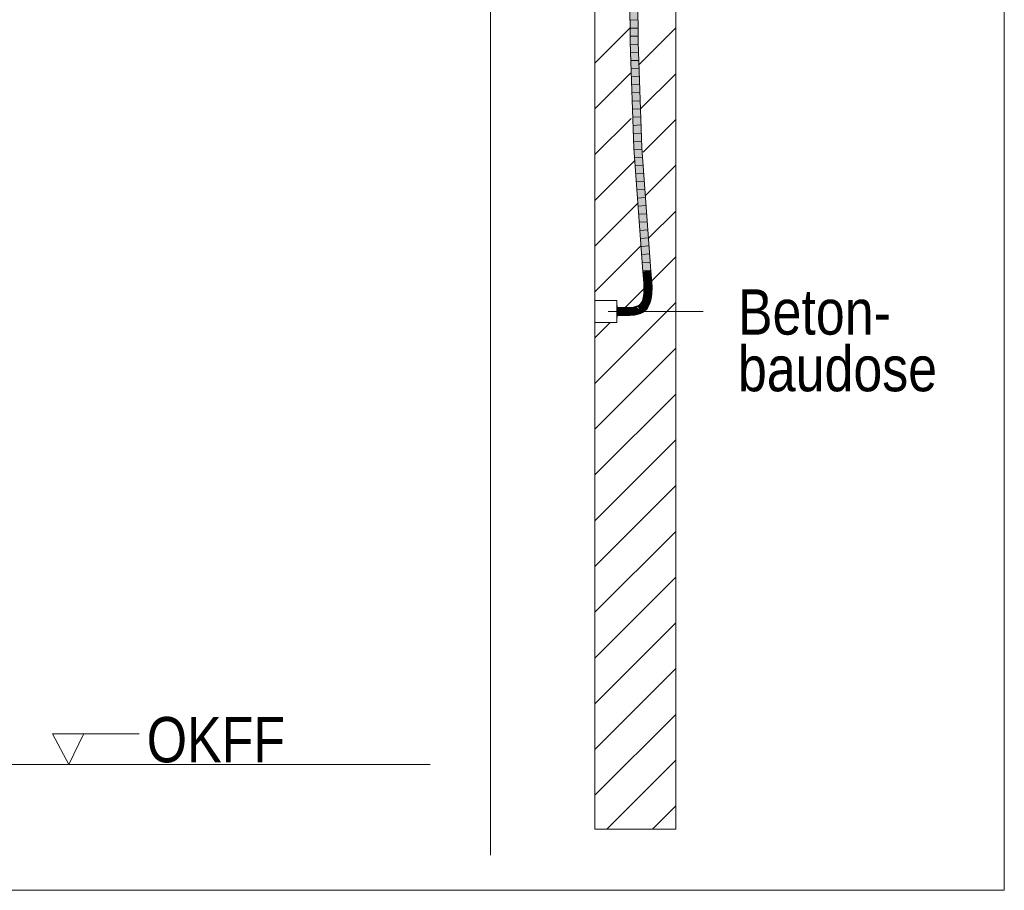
# Model space of a CAD drawing. Extents: x -500 to 300, y 62 to 1162.
# Tile 84 of 90: x 223 to 254, y 762 to 788. Entities that reach past the tile are written whole.
import ezdxf
from ezdxf.lldxf.tags import DXFTag

# ---------------------------------------------------------------- set-up
doc = ezdxf.new("R2010")
doc.units = 0
doc.layers.get('0').update_dxf_attribs({"lineweight": 13})
for name, color, linetype, lineweight, true_color in [('E_Betonbaudose', 1, 'Continuous', 13, 0xff0000), ('E_Detail_Beschriftung', 7, 'Continuous', 13, 0x009900), ('E_Detail_Wandschraffur', 7, 'Continuous', 5, 0xc0c0c0), ('E_Leerrohr 25-A06G93S78I', 7, 'Continuous', 9, 0xff8000), ('E_Leerrohr 25-Shading', 7, 'Continuous', 9, 0xff8000)]:
    doc.layers.add(name, color=color, linetype=linetype, lineweight=lineweight, true_color=true_color)
doc.layers.add('E_Detail_Linie_Text_Bem', color=7, linetype='Continuous', lineweight=13)
doc.styles.get("Standard").update_dxf_attribs({"font": 'ARIALN.TTF'})
tags = doc.linetypes.add('fein_strichliert', pattern=[4, 1, -2, 1]).pattern_tags.tags
tags[8:9] = [DXFTag(74, 4), DXFTag(75, 0), DXFTag(340, '0'), DXFTag(46, 0.0), DXFTag(50, 0.0), DXFTag(44, 0.0), DXFTag(45, 0.0)]
tags[6:7] = [DXFTag(74, 4), DXFTag(75, 0), DXFTag(340, '0'), DXFTag(46, 0.0), DXFTag(50, 0.0), DXFTag(44, 0.0), DXFTag(45, 0.0)]
tags[4:5] = [DXFTag(74, 4), DXFTag(75, 0), DXFTag(340, '0'), DXFTag(46, 0.0), DXFTag(50, 0.0), DXFTag(44, 0.0), DXFTag(45, 0.0)]
tags = doc.linetypes.add('fein_strichliert-A06G93S58I', pattern=[4, 1, -2, 1]).pattern_tags.tags
tags[8:9] = [DXFTag(74, 4), DXFTag(75, 0), DXFTag(340, '0'), DXFTag(46, 0.0), DXFTag(50, 0.0), DXFTag(44, 0.0), DXFTag(45, 0.0)]
tags[6:7] = [DXFTag(74, 4), DXFTag(75, 0), DXFTag(340, '0'), DXFTag(46, 0.0), DXFTag(50, 0.0), DXFTag(44, 0.0), DXFTag(45, 0.0)]
tags[4:5] = [DXFTag(74, 4), DXFTag(75, 0), DXFTag(340, '0'), DXFTag(46, 0.0), DXFTag(50, 0.0), DXFTag(44, 0.0), DXFTag(45, 0.0)]
tags = doc.linetypes.add('STRICHPUNKT2-A06G93S88I', pattern=[12.7, 6.35, -3.175, 0, -3.175]).pattern_tags.tags
tags[10:11] = [DXFTag(74, 4), DXFTag(75, 0), DXFTag(340, '0'), DXFTag(46, 0.0), DXFTag(50, 0.0), DXFTag(44, 0.0), DXFTag(45, 0.0)]
tags[8:9] = [DXFTag(74, 4), DXFTag(75, 0), DXFTag(340, '0'), DXFTag(46, 0.0), DXFTag(50, 0.0), DXFTag(44, 0.0), DXFTag(45, 0.0)]
tags[6:7] = [DXFTag(74, 4), DXFTag(75, 0), DXFTag(340, '0'), DXFTag(46, 0.0), DXFTag(50, 0.0), DXFTag(44, 0.0), DXFTag(45, 0.0)]
tags[4:5] = [DXFTag(74, 4), DXFTag(75, 0), DXFTag(340, '0'), DXFTag(46, 0.0), DXFTag(50, 0.0), DXFTag(44, 0.0), DXFTag(45, 0.0)]

# ---------------------------------------------------------------- blocks, each defined once
blk = doc.blocks.new('Shading-A06G93GX8I', base_point=(174.254, 868.332))
at = {"layer": 'E_Leerrohr 25-Shading', "color": 43, "true_color": 0xd7ab7f}
for points in [[(242.295, 789.95), (242.301, 787.803), (242.33, 790.236), (242.338, 787.804)], [(242.508, 790.028), (242.515, 787.808), (242.545, 789.656), (242.551, 787.808)], [(242.417, 784.524), (242.453, 784.526), (242.301, 787.803), (242.338, 787.804)], [(242.63, 784.536), (242.666, 784.538), (242.515, 787.808), (242.551, 787.808)], [(242.91, 780.737), (242.947, 780.74), (242.63, 784.536), (242.666, 784.538)], [(242.698, 780.721), (242.734, 780.724), (242.417, 784.524), (242.453, 784.526)], [(242.719, 780.475), (242.756, 780.478), (242.698, 780.721), (242.734, 780.724)], [(242.932, 780.492), (242.968, 780.495), (242.91, 780.737), (242.947, 780.74)], [(242.727, 780.357), (242.764, 780.359), (242.719, 780.475), (242.756, 780.478)], [(242.763, 780.359), (242.727, 780.357), (242.765, 780.283), (242.73, 780.281)], [(242.73, 780.281), (242.732, 780.243), (242.765, 780.283), (242.767, 780.244)], [(242.767, 780.244), (242.768, 780.244), (242.763, 780.359), (242.764, 780.359)], [(242.94, 780.369), (242.977, 780.371), (242.932, 780.492), (242.968, 780.495)], [(242.94, 780.369), (242.943, 780.294), (242.977, 780.371), (242.98, 780.296)], [(242.943, 780.294), (242.945, 780.249), (242.98, 780.296), (242.982, 780.25)], [(242.747, 779.97), (242.72, 779.974), (242.734, 779.911), (242.71, 779.916)], [(242.757, 780.033), (242.727, 780.035), (242.747, 779.97), (242.72, 779.974)], [(242.763, 780.1), (242.731, 780.101), (242.757, 780.033), (242.727, 780.035)], [(242.766, 780.171), (242.732, 780.171), (242.763, 780.1), (242.731, 780.101)], [(242.767, 780.244), (242.732, 780.243), (242.766, 780.171), (242.732, 780.171)], [(242.759, 780.033), (242.757, 780.033), (242.749, 779.969), (242.747, 779.97)], [(242.759, 780.033), (242.749, 779.969), (242.762, 780.032), (242.753, 779.969)], [(242.762, 780.032), (242.753, 779.969), (242.763, 780.032), (242.756, 779.969)], [(242.756, 779.969), (242.756, 779.969), (242.763, 780.032)], [(242.765, 780.1), (242.763, 780.1), (242.759, 780.033), (242.757, 780.033)], [(242.765, 780.1), (242.759, 780.033), (242.767, 780.1), (242.762, 780.032)], [(242.768, 780.171), (242.766, 780.171), (242.765, 780.1), (242.763, 780.1)], [(242.765, 780.1), (242.767, 780.1), (242.768, 780.171), (242.769, 780.171)], [(242.768, 780.244), (242.767, 780.244), (242.768, 780.171), (242.766, 780.171)], [(242.931, 779.944), (242.968, 779.939), (242.939, 780.017), (242.976, 780.014)], [(242.939, 780.017), (242.976, 780.014), (242.944, 780.092), (242.98, 780.091)], [(242.944, 780.092), (242.98, 780.091), (242.946, 780.169), (242.982, 780.169)], [(242.946, 780.169), (242.982, 780.169), (242.945, 780.249), (242.982, 780.25)], [(242.567, 779.669), (242.535, 779.653), (242.568, 779.667), (242.54, 779.641)], [(242.571, 779.672), (242.567, 779.669), (242.568, 779.667)], [(242.569, 779.668), (242.568, 779.667), (242.593, 779.673), (242.572, 779.663)], [(242.595, 779.681), (242.596, 779.689), (242.569, 779.668), (242.571, 779.672)], [(242.569, 779.668), (242.593, 779.673), (242.595, 779.681)], [(242.593, 779.673), (242.572, 779.663), (242.592, 779.669), (242.574, 779.66)], [(242.592, 779.669), (242.574, 779.66), (242.591, 779.665), (242.577, 779.657)], [(242.614, 779.668), (242.589, 779.655), (242.616, 779.666), (242.588, 779.651)], [(242.611, 779.671), (242.59, 779.66), (242.614, 779.668), (242.589, 779.655)], [(242.609, 779.674), (242.591, 779.665), (242.611, 779.671), (242.59, 779.66)], [(242.607, 779.676), (242.592, 779.669), (242.609, 779.674), (242.591, 779.665)], [(242.605, 779.679), (242.593, 779.673), (242.607, 779.676), (242.592, 779.669)], [(242.595, 779.681), (242.593, 779.673), (242.601, 779.684), (242.605, 779.679)], [(242.601, 779.684), (242.596, 779.689), (242.595, 779.681)], [(242.596, 779.689), (242.622, 779.708), (242.597, 779.69)], [(242.596, 779.689), (242.602, 779.685), (242.622, 779.708), (242.623, 779.7)], [(242.602, 779.685), (242.596, 779.689), (242.601, 779.684)], [(242.597, 779.69), (242.622, 779.708), (242.609, 779.702), (242.622, 779.711)], [(242.601, 779.684), (242.605, 779.679), (242.602, 779.685), (242.607, 779.681)], [(242.623, 779.7), (242.602, 779.685), (242.623, 779.693), (242.607, 779.681)], [(242.607, 779.681), (242.605, 779.679), (242.61, 779.678), (242.607, 779.676)], [(242.623, 779.693), (242.607, 779.681), (242.623, 779.689), (242.61, 779.678)], [(242.61, 779.678), (242.607, 779.676), (242.612, 779.676), (242.609, 779.674)], [(242.622, 779.711), (242.622, 779.714), (242.609, 779.702)], [(242.612, 779.676), (242.609, 779.674), (242.615, 779.674), (242.611, 779.671)], [(242.623, 779.689), (242.61, 779.678), (242.624, 779.685), (242.612, 779.676)], [(242.615, 779.674), (242.611, 779.671), (242.618, 779.672), (242.614, 779.668)], [(242.624, 779.685), (242.612, 779.676), (242.624, 779.681), (242.615, 779.674)], [(242.618, 779.672), (242.614, 779.668), (242.62, 779.67), (242.616, 779.666)], [(242.624, 779.681), (242.615, 779.674), (242.624, 779.677), (242.618, 779.672)], [(242.62, 779.67), (242.616, 779.666), (242.622, 779.668), (242.617, 779.664)], [(242.617, 779.664), (242.619, 779.662), (242.622, 779.668), (242.625, 779.666)], [(242.624, 779.677), (242.618, 779.672), (242.624, 779.673), (242.62, 779.67)], [(242.624, 779.673), (242.62, 779.67), (242.624, 779.67), (242.622, 779.668)], [(242.651, 779.738), (242.644, 779.743), (242.624, 779.712), (242.622, 779.714)], [(242.624, 779.712), (242.622, 779.714), (242.622, 779.711)], [(242.622, 779.708), (242.626, 779.71), (242.622, 779.711), (242.624, 779.712)], [(242.631, 779.705), (242.626, 779.71), (242.623, 779.7), (242.622, 779.708)], [(242.622, 779.668), (242.625, 779.666), (242.624, 779.67)], [(242.623, 779.7), (242.623, 779.693), (242.631, 779.705), (242.635, 779.701)], [(242.635, 779.701), (242.623, 779.693), (242.638, 779.699), (242.623, 779.689)], [(242.638, 779.699), (242.623, 779.689), (242.64, 779.697), (242.624, 779.685)], [(242.653, 779.737), (242.651, 779.738), (242.626, 779.71), (242.624, 779.712)], [(242.64, 779.697), (242.624, 779.685), (242.642, 779.695), (242.624, 779.681)], [(242.642, 779.695), (242.624, 779.681), (242.645, 779.693), (242.624, 779.677)], [(242.645, 779.693), (242.624, 779.677), (242.646, 779.691), (242.624, 779.673)], [(242.646, 779.691), (242.624, 779.673), (242.648, 779.69), (242.624, 779.67)], [(242.624, 779.67), (242.625, 779.666), (242.648, 779.69), (242.649, 779.689)], [(242.653, 779.737), (242.626, 779.71), (242.658, 779.733), (242.631, 779.705)], [(242.658, 779.733), (242.631, 779.705), (242.663, 779.73), (242.635, 779.701)], [(242.663, 779.73), (242.635, 779.701), (242.666, 779.728), (242.638, 779.699)], [(242.666, 779.728), (242.638, 779.699), (242.668, 779.727), (242.64, 779.697)], [(242.668, 779.727), (242.64, 779.697), (242.67, 779.725), (242.642, 779.695)], [(242.67, 779.725), (242.642, 779.695), (242.672, 779.724), (242.645, 779.693)], [(242.676, 779.772), (242.665, 779.777), (242.651, 779.738), (242.644, 779.743)], [(242.672, 779.724), (242.645, 779.693), (242.674, 779.723), (242.646, 779.691)], [(242.674, 779.723), (242.646, 779.691), (242.675, 779.722), (242.648, 779.69)], [(242.648, 779.69), (242.649, 779.689), (242.675, 779.722)], [(242.678, 779.77), (242.676, 779.772), (242.653, 779.737), (242.651, 779.738)], [(242.678, 779.77), (242.653, 779.737), (242.684, 779.768), (242.658, 779.733)], [(242.684, 779.768), (242.658, 779.733), (242.688, 779.765), (242.663, 779.73)], [(242.688, 779.765), (242.663, 779.73), (242.691, 779.764), (242.666, 779.728)], [(242.698, 779.812), (242.683, 779.818), (242.676, 779.772), (242.665, 779.777)], [(242.691, 779.764), (242.666, 779.728), (242.693, 779.763), (242.668, 779.727)], [(242.693, 779.763), (242.668, 779.727), (242.695, 779.762), (242.67, 779.725)], [(242.695, 779.762), (242.67, 779.725), (242.696, 779.761), (242.672, 779.724)], [(242.696, 779.761), (242.672, 779.724), (242.697, 779.761), (242.674, 779.723)], [(242.674, 779.723), (242.675, 779.722), (242.697, 779.761)], [(242.701, 779.811), (242.698, 779.812), (242.678, 779.77), (242.676, 779.772)], [(242.701, 779.811), (242.678, 779.77), (242.706, 779.809), (242.684, 779.768)], [(242.718, 779.859), (242.698, 779.864), (242.698, 779.812), (242.683, 779.818)], [(242.706, 779.809), (242.684, 779.768), (242.711, 779.807), (242.688, 779.765)], [(242.711, 779.807), (242.688, 779.765), (242.713, 779.806), (242.691, 779.764)], [(242.713, 779.806), (242.691, 779.764), (242.714, 779.806), (242.693, 779.763)], [(242.714, 779.806), (242.693, 779.763), (242.716, 779.805), (242.695, 779.762)], [(242.716, 779.805), (242.695, 779.762), (242.717, 779.805), (242.696, 779.761)], [(242.696, 779.761), (242.697, 779.761), (242.717, 779.805)], [(242.734, 779.911), (242.71, 779.916), (242.718, 779.859), (242.698, 779.864)], [(242.72, 779.858), (242.718, 779.859), (242.701, 779.811), (242.698, 779.812)], [(242.72, 779.858), (242.701, 779.811), (242.725, 779.856), (242.706, 779.809)], [(242.725, 779.856), (242.706, 779.809), (242.729, 779.855), (242.711, 779.807)], [(242.729, 779.855), (242.711, 779.807), (242.731, 779.855), (242.713, 779.806)], [(242.731, 779.855), (242.713, 779.806), (242.732, 779.854), (242.714, 779.806)], [(242.732, 779.854), (242.714, 779.806), (242.733, 779.854), (242.716, 779.805)], [(242.716, 779.805), (242.717, 779.805), (242.733, 779.854)], [(242.736, 779.911), (242.734, 779.911), (242.72, 779.858), (242.718, 779.859)], [(242.736, 779.911), (242.72, 779.858), (242.741, 779.91), (242.725, 779.856)], [(242.741, 779.91), (242.725, 779.856), (242.744, 779.909), (242.729, 779.855)], [(242.744, 779.909), (242.729, 779.855), (242.745, 779.909), (242.731, 779.855)], [(242.745, 779.909), (242.731, 779.855), (242.746, 779.909), (242.732, 779.854)], [(242.732, 779.854), (242.733, 779.854), (242.746, 779.909)], [(242.749, 779.969), (242.747, 779.97), (242.736, 779.911), (242.734, 779.911)], [(242.749, 779.969), (242.736, 779.911), (242.753, 779.969), (242.741, 779.91)], [(242.753, 779.969), (242.741, 779.91), (242.756, 779.969), (242.744, 779.909)], [(242.756, 779.969), (242.744, 779.909), (242.756, 779.969), (242.745, 779.909)], [(242.745, 779.909), (242.746, 779.909), (242.756, 779.969)], [(242.827, 779.625), (242.884, 779.665), (242.829, 779.637), (242.855, 779.68)], [(242.882, 779.741), (242.855, 779.68), (242.891, 779.672), (242.884, 779.665)], [(242.882, 779.741), (242.916, 779.728), (242.903, 779.806), (242.938, 779.796)], [(242.882, 779.741), (242.891, 779.672), (242.916, 779.728)], [(242.884, 779.665), (242.887, 779.663), (242.891, 779.672)], [(242.903, 779.806), (242.938, 779.796), (242.919, 779.874), (242.955, 779.867)], [(242.919, 779.874), (242.955, 779.867), (242.931, 779.944), (242.968, 779.939)], [(242.03, 779.606), (241.903, 779.607), (242.03, 779.596), (241.903, 779.606)], [(241.903, 779.606), (241.903, 779.57), (242.03, 779.596), (242.03, 779.569)], [(241.903, 779.394), (241.903, 779.357), (242.028, 779.392), (242.028, 779.356)], [(242.028, 779.392), (242.028, 779.356), (242.161, 779.391), (242.161, 779.354)], [(242.16, 779.604), (242.03, 779.606), (242.16, 779.602), (242.03, 779.605)], [(242.098, 779.59), (242.059, 779.604), (242.03, 779.596), (242.03, 779.605)], [(242.16, 779.568), (242.098, 779.59), (242.03, 779.569), (242.03, 779.596)], [(242.16, 779.602), (242.059, 779.604), (242.16, 779.594)], [(242.16, 779.594), (242.059, 779.604), (242.16, 779.585), (242.098, 779.59)], [(242.098, 779.59), (242.16, 779.568), (242.16, 779.585)], [(242.273, 779.607), (242.16, 779.604), (242.16, 779.602)], [(242.228, 779.589), (242.284, 779.607), (242.16, 779.602), (242.273, 779.607)], [(242.228, 779.589), (242.16, 779.602), (242.16, 779.594)], [(242.16, 779.594), (242.16, 779.585), (242.228, 779.589), (242.208, 779.583)], [(242.208, 779.583), (242.16, 779.585), (242.183, 779.575), (242.16, 779.576)], [(242.16, 779.576), (242.16, 779.568), (242.183, 779.575)], [(242.183, 779.575), (242.16, 779.568), (242.286, 779.574), (242.287, 779.571)], [(242.161, 779.391), (242.161, 779.354), (242.297, 779.394), (242.299, 779.358)], [(242.208, 779.583), (242.183, 779.575), (242.286, 779.58), (242.286, 779.574)], [(242.286, 779.58), (242.286, 779.586), (242.208, 779.583), (242.228, 779.589)], [(242.286, 779.586), (242.284, 779.607), (242.228, 779.589)], [(242.398, 779.618), (242.284, 779.607), (242.403, 779.588), (242.286, 779.586)], [(242.403, 779.588), (242.286, 779.586), (242.404, 779.585), (242.286, 779.58)], [(242.404, 779.585), (242.286, 779.58), (242.404, 779.582), (242.286, 779.574)], [(242.286, 779.574), (242.287, 779.571), (242.404, 779.582)], [(242.431, 779.407), (242.297, 779.394), (242.435, 779.38), (242.299, 779.358)], [(242.299, 779.358), (242.299, 779.358), (242.435, 779.38), (242.436, 779.371)], [(242.425, 779.592), (242.5, 779.64), (242.403, 779.588), (242.398, 779.618)], [(242.419, 779.588), (242.425, 779.592), (242.404, 779.585), (242.403, 779.588)], [(242.404, 779.582), (242.413, 779.584), (242.404, 779.585), (242.419, 779.588)], [(242.404, 779.585), (242.404, 779.582), (242.404, 779.582)], [(242.478, 779.608), (242.413, 779.584), (242.508, 779.612), (242.51, 779.605)], [(242.419, 779.588), (242.413, 779.584), (242.427, 779.589)], [(242.441, 779.594), (242.425, 779.592), (242.427, 779.589), (242.419, 779.588)], [(242.506, 779.619), (242.5, 779.64), (242.441, 779.594), (242.425, 779.592)], [(242.554, 779.434), (242.431, 779.407), (242.556, 779.426), (242.435, 779.38)], [(242.435, 779.38), (242.436, 779.371), (242.556, 779.426), (242.564, 779.398)], [(242.506, 779.619), (242.478, 779.608), (242.508, 779.612)], [(242.535, 779.653), (242.5, 779.64), (242.54, 779.641), (242.506, 779.619)], [(242.542, 779.621), (242.52, 779.628), (242.508, 779.612), (242.506, 779.619)], [(242.547, 779.62), (242.542, 779.621), (242.509, 779.608), (242.508, 779.612)], [(242.51, 779.605), (242.549, 779.619), (242.509, 779.608), (242.547, 779.62)], [(242.54, 779.641), (242.52, 779.628), (242.543, 779.632)], [(242.543, 779.632), (242.52, 779.628), (242.548, 779.623), (242.542, 779.621)], [(242.574, 779.656), (242.54, 779.641), (242.576, 779.653)], [(242.576, 779.653), (242.54, 779.641), (242.578, 779.649), (242.556, 779.642)], [(242.556, 779.642), (242.54, 779.641), (242.541, 779.637)], [(242.543, 779.632), (242.582, 779.644), (242.541, 779.637), (242.556, 779.642)], [(242.548, 779.623), (242.542, 779.621), (242.549, 779.62), (242.547, 779.62)], [(242.582, 779.644), (242.543, 779.632), (242.585, 779.638), (242.548, 779.623)], [(242.553, 779.653), (242.546, 779.647), (242.572, 779.659), (242.574, 779.656)], [(242.547, 779.62), (242.549, 779.619), (242.549, 779.62)], [(242.585, 779.638), (242.548, 779.623), (242.585, 779.637), (242.549, 779.62)], [(242.549, 779.62), (242.549, 779.619), (242.585, 779.637)], [(242.572, 779.659), (242.57, 779.662), (242.553, 779.653), (242.559, 779.659)], [(242.587, 779.445), (242.554, 779.434), (242.556, 779.426)], [(242.556, 779.642), (242.582, 779.644), (242.578, 779.649)], [(242.618, 779.457), (242.587, 779.445), (242.564, 779.398), (242.556, 779.426)], [(242.57, 779.662), (242.568, 779.667), (242.559, 779.659)], [(242.618, 779.457), (242.564, 779.398), (242.633, 779.423)], [(242.572, 779.663), (242.568, 779.667), (242.57, 779.662)], [(242.57, 779.662), (242.572, 779.659), (242.572, 779.663), (242.574, 779.66)], [(242.574, 779.66), (242.572, 779.659), (242.577, 779.657), (242.574, 779.656)], [(242.577, 779.657), (242.574, 779.656), (242.58, 779.655), (242.576, 779.653)], [(242.58, 779.655), (242.576, 779.653), (242.582, 779.652), (242.578, 779.649)], [(242.591, 779.665), (242.577, 779.657), (242.59, 779.66), (242.58, 779.655)], [(242.578, 779.649), (242.582, 779.644), (242.582, 779.652), (242.587, 779.646)], [(242.59, 779.66), (242.58, 779.655), (242.589, 779.655), (242.582, 779.652)], [(242.589, 779.655), (242.582, 779.652), (242.588, 779.651), (242.585, 779.649)], [(242.582, 779.644), (242.585, 779.638), (242.587, 779.646), (242.586, 779.639)], [(242.585, 779.637), (242.62, 779.661), (242.586, 779.639)], [(242.585, 779.649), (242.587, 779.646), (242.588, 779.651)], [(242.585, 779.638), (242.585, 779.637), (242.586, 779.639)], [(242.62, 779.661), (242.619, 779.662), (242.586, 779.639), (242.587, 779.646)], [(242.588, 779.651), (242.587, 779.646), (242.616, 779.666), (242.619, 779.662)], [(242.618, 779.457), (242.633, 779.423), (242.676, 779.485), (242.695, 779.454)], [(242.619, 779.662), (242.62, 779.661), (242.625, 779.666)], [(242.723, 779.519), (242.676, 779.485), (242.755, 779.496), (242.695, 779.454)], [(242.731, 779.524), (242.723, 779.519), (242.732, 779.523)], [(242.723, 779.519), (242.755, 779.496), (242.732, 779.523)], [(242.78, 779.57), (242.731, 779.524), (242.792, 779.559), (242.732, 779.523)], [(242.732, 779.523), (242.755, 779.496), (242.792, 779.559), (242.807, 779.546)], [(242.847, 779.601), (242.79, 779.584), (242.792, 779.559), (242.78, 779.57)], [(242.816, 779.616), (242.79, 779.584), (242.8, 779.591)], [(242.832, 779.615), (242.79, 779.584), (242.85, 779.603), (242.847, 779.601)], [(242.851, 779.602), (242.847, 779.601), (242.807, 779.546), (242.792, 779.559)], [(242.8, 779.591), (242.805, 779.595), (242.821, 779.623), (242.822, 779.622)], [(242.8, 779.591), (242.821, 779.623), (242.816, 779.616)], [(242.813, 779.608), (242.805, 779.595), (242.811, 779.599)], [(242.825, 779.62), (242.822, 779.622), (242.811, 779.599), (242.813, 779.608)], [(242.825, 779.62), (242.811, 779.599), (242.822, 779.608)], [(242.829, 779.637), (242.821, 779.623), (242.822, 779.622)], [(242.822, 779.622), (242.827, 779.625), (242.829, 779.637)], [(242.827, 779.625), (242.822, 779.622), (242.825, 779.62)], [(242.832, 779.615), (242.825, 779.62), (242.822, 779.608)], [(242.832, 779.615), (242.884, 779.665), (242.825, 779.62), (242.827, 779.625)], [(242.827, 779.625), (242.829, 779.637), (242.829, 779.637)], [(242.884, 779.665), (242.832, 779.615), (242.854, 779.607), (242.85, 779.603)], [(242.847, 779.601), (242.851, 779.602), (242.85, 779.603)], [(242.85, 779.603), (242.851, 779.602), (242.854, 779.607)], [(242.884, 779.665), (242.854, 779.607), (242.887, 779.663)]]:
    blk.add_solid(points, dxfattribs=at)
at = {"layer": 'E_Leerrohr 25-Shading', "color": 31, "true_color": 0xfabd7f}
for points in [[(242.33, 790.236), (242.338, 787.804), (242.419, 790.268), (242.426, 787.806)], [(242.419, 790.268), (242.426, 787.806), (242.508, 790.028), (242.515, 787.808)], [(242.453, 784.526), (242.542, 784.531), (242.338, 787.804), (242.426, 787.806)], [(242.426, 787.806), (242.506, 785.529), (242.515, 787.808)], [(242.506, 785.529), (242.542, 784.531), (242.515, 787.808), (242.63, 784.536)], [(242.734, 780.724), (242.822, 780.73), (242.453, 784.526), (242.542, 784.531)], [(242.542, 784.531), (242.682, 782.633), (242.63, 784.536)], [(242.682, 782.633), (242.822, 780.73), (242.63, 784.536), (242.91, 780.737)], [(242.756, 780.478), (242.844, 780.485), (242.734, 780.724), (242.822, 780.73)], [(242.822, 780.73), (242.844, 780.485), (242.91, 780.737), (242.928, 780.491)], [(242.928, 780.491), (242.932, 780.492), (242.91, 780.737)], [(242.764, 780.359), (242.852, 780.364), (242.756, 780.478), (242.844, 780.485)], [(242.768, 780.244), (242.857, 780.246), (242.764, 780.359), (242.852, 780.364)], [(242.844, 780.485), (242.852, 780.364), (242.928, 780.491), (242.937, 780.368)], [(242.852, 780.364), (242.857, 780.246), (242.853, 780.364), (242.861, 780.246)], [(242.853, 780.364), (242.943, 780.294), (242.937, 780.368)], [(242.853, 780.364), (242.861, 780.246), (242.943, 780.294), (242.945, 780.249)], [(242.937, 780.368), (242.94, 780.369), (242.928, 780.491), (242.932, 780.492)], [(242.943, 780.294), (242.94, 780.369), (242.937, 780.368)], [(242.756, 779.969), (242.844, 779.956), (242.763, 780.032), (242.851, 780.025)], [(242.763, 780.032), (242.851, 780.025), (242.767, 780.1), (242.856, 780.096)], [(242.767, 780.1), (242.856, 780.096), (242.769, 780.171), (242.857, 780.17)], [(242.769, 780.171), (242.857, 780.17), (242.768, 780.244), (242.857, 780.246)], [(242.851, 780.025), (242.844, 779.956), (242.845, 779.956)], [(242.851, 779.955), (242.855, 780.024), (242.845, 779.956), (242.851, 780.025)], [(242.857, 780.096), (242.856, 780.096), (242.855, 780.024), (242.851, 780.025)], [(242.863, 780.024), (242.855, 780.024), (242.862, 779.954), (242.851, 779.955)], [(242.862, 780.096), (242.857, 780.096), (242.863, 780.024), (242.855, 780.024)], [(242.857, 780.17), (242.856, 780.096), (242.86, 780.17), (242.862, 780.096)], [(242.857, 780.246), (242.86, 780.17), (242.861, 780.246), (242.864, 780.17)], [(242.857, 780.246), (242.857, 780.17), (242.857, 780.246), (242.86, 780.17)], [(242.86, 780.17), (242.862, 780.096), (242.864, 780.17), (242.867, 780.096)], [(242.864, 780.17), (242.946, 780.169), (242.861, 780.246), (242.945, 780.249)], [(242.862, 780.096), (242.863, 780.024), (242.867, 780.096), (242.868, 780.023)], [(242.863, 780.024), (242.862, 779.954), (242.868, 780.023), (242.867, 779.953)], [(242.867, 780.096), (242.944, 780.092), (242.864, 780.17), (242.946, 780.169)], [(242.868, 780.023), (242.939, 780.017), (242.867, 780.096), (242.944, 780.092)], [(242.867, 779.953), (242.931, 779.944), (242.868, 780.023), (242.939, 780.017)], [(242.655, 779.684), (242.649, 779.689), (242.626, 779.665), (242.625, 779.666)], [(242.638, 779.661), (242.666, 779.673), (242.626, 779.665), (242.655, 779.684)], [(242.657, 779.653), (242.681, 779.66), (242.638, 779.661), (242.666, 779.673)], [(242.681, 779.718), (242.675, 779.722), (242.649, 779.689)], [(242.655, 779.684), (242.695, 779.708), (242.649, 779.689), (242.681, 779.718)], [(242.666, 779.673), (242.717, 779.693), (242.655, 779.684), (242.695, 779.708)], [(242.743, 779.675), (242.717, 779.693), (242.681, 779.66), (242.666, 779.673)], [(242.721, 779.723), (242.697, 779.761), (242.695, 779.708), (242.675, 779.722)], [(242.681, 779.66), (242.714, 779.63), (242.743, 779.675), (242.748, 779.672)], [(242.717, 779.693), (242.736, 779.7), (242.695, 779.708), (242.721, 779.723)], [(242.697, 779.761), (242.776, 779.72), (242.717, 779.805), (242.799, 779.773)], [(242.744, 779.737), (242.697, 779.761), (242.721, 779.723)], [(242.785, 779.595), (242.748, 779.672), (242.771, 779.579), (242.714, 779.63)], [(242.717, 779.805), (242.799, 779.773), (242.733, 779.854), (242.818, 779.83)], [(242.75, 779.677), (242.736, 779.7), (242.743, 779.675), (242.717, 779.693)], [(242.772, 779.713), (242.776, 779.72), (242.721, 779.723), (242.744, 779.737)], [(242.772, 779.713), (242.721, 779.723), (242.736, 779.7)], [(242.733, 779.854), (242.818, 779.83), (242.746, 779.909), (242.833, 779.891)], [(242.736, 779.7), (242.75, 779.677), (242.772, 779.713)], [(242.743, 779.675), (242.748, 779.672), (242.75, 779.677)], [(242.746, 779.909), (242.833, 779.891), (242.756, 779.969), (242.844, 779.956)], [(242.802, 779.707), (242.776, 779.72), (242.784, 779.648), (242.748, 779.672)], [(242.799, 779.637), (242.748, 779.672), (242.785, 779.595)], [(242.811, 779.769), (242.799, 779.773), (242.795, 779.711), (242.776, 779.72)], [(242.799, 779.637), (242.816, 779.7), (242.784, 779.648), (242.802, 779.707)], [(242.802, 779.707), (242.817, 779.766), (242.795, 779.711), (242.811, 779.769)], [(242.82, 779.83), (242.818, 779.83), (242.806, 779.771), (242.799, 779.773)], [(242.834, 779.691), (242.816, 779.7), (242.818, 779.624), (242.799, 779.637)], [(242.816, 779.7), (242.829, 779.762), (242.802, 779.707), (242.817, 779.766)], [(242.811, 779.769), (242.824, 779.829), (242.806, 779.771), (242.82, 779.83)], [(242.817, 779.766), (242.828, 779.827), (242.811, 779.769), (242.824, 779.829)], [(242.845, 779.755), (242.829, 779.762), (242.834, 779.691), (242.816, 779.7)], [(242.829, 779.762), (242.839, 779.824), (242.817, 779.766), (242.828, 779.827)], [(242.833, 779.891), (242.818, 779.83), (242.82, 779.83)], [(242.834, 779.691), (242.818, 779.624), (242.829, 779.637), (242.821, 779.623)], [(242.824, 779.829), (242.835, 779.891), (242.82, 779.83), (242.833, 779.891)], [(242.828, 779.827), (242.838, 779.89), (242.824, 779.829), (242.835, 779.891)], [(242.839, 779.824), (242.846, 779.889), (242.828, 779.827), (242.838, 779.89)], [(242.853, 779.82), (242.839, 779.824), (242.845, 779.755), (242.829, 779.762)], [(242.834, 779.691), (242.829, 779.637), (242.841, 779.687)], [(242.829, 779.637), (242.855, 779.68), (242.841, 779.687)], [(242.844, 779.956), (242.833, 779.891), (242.835, 779.891)], [(242.845, 779.755), (242.834, 779.691), (242.852, 779.753), (242.841, 779.687)], [(242.838, 779.89), (242.845, 779.956), (242.835, 779.891), (242.844, 779.956)], [(242.846, 779.889), (242.851, 779.955), (242.838, 779.89), (242.845, 779.956)], [(242.858, 779.886), (242.846, 779.889), (242.853, 779.82), (242.839, 779.824)], [(242.841, 779.687), (242.855, 779.68), (242.852, 779.753), (242.882, 779.741)], [(242.853, 779.82), (242.845, 779.755), (242.859, 779.819), (242.852, 779.753)], [(242.862, 779.954), (242.851, 779.955), (242.858, 779.886), (242.846, 779.889)], [(242.852, 779.753), (242.882, 779.741), (242.859, 779.819), (242.903, 779.806)], [(242.858, 779.886), (242.853, 779.82), (242.864, 779.885), (242.859, 779.819)], [(242.862, 779.954), (242.858, 779.886), (242.867, 779.953), (242.864, 779.885)], [(242.859, 779.819), (242.903, 779.806), (242.864, 779.885), (242.919, 779.874)], [(242.864, 779.885), (242.919, 779.874), (242.867, 779.953), (242.931, 779.944)], [(241.903, 779.57), (241.903, 779.482), (242.03, 779.569), (242.029, 779.481)], [(241.903, 779.482), (241.903, 779.394), (242.029, 779.481), (242.028, 779.392)], [(242.029, 779.481), (242.028, 779.392), (242.161, 779.479), (242.161, 779.391)], [(242.16, 779.484), (242.16, 779.568), (242.029, 779.483), (242.03, 779.569)], [(242.161, 779.481), (242.16, 779.484), (242.029, 779.482), (242.029, 779.483)], [(242.029, 779.482), (242.029, 779.481), (242.161, 779.481), (242.161, 779.479)], [(242.16, 779.484), (242.271, 779.482), (242.16, 779.568), (242.286, 779.565)], [(242.271, 779.482), (242.16, 779.484), (242.161, 779.481)], [(242.161, 779.481), (242.161, 779.479), (242.271, 779.482)], [(242.161, 779.479), (242.161, 779.391), (242.292, 779.482), (242.297, 779.394)], [(242.292, 779.482), (242.287, 779.565), (242.271, 779.482), (242.286, 779.565)], [(242.287, 779.565), (242.287, 779.571), (242.286, 779.565)], [(242.405, 779.572), (242.404, 779.582), (242.287, 779.571)], [(242.407, 779.561), (242.405, 779.572), (242.287, 779.565), (242.287, 779.571)], [(242.287, 779.565), (242.292, 779.482), (242.407, 779.561), (242.417, 779.494)], [(242.417, 779.494), (242.292, 779.482), (242.421, 779.473), (242.292, 779.482)], [(242.292, 779.482), (242.297, 779.394), (242.421, 779.473), (242.431, 779.407)], [(242.459, 779.558), (242.413, 779.584), (242.407, 779.561), (242.404, 779.582)], [(242.532, 779.519), (242.459, 779.558), (242.417, 779.494), (242.407, 779.561)], [(242.51, 779.605), (242.413, 779.584), (242.519, 779.568)], [(242.519, 779.568), (242.413, 779.584), (242.523, 779.555), (242.459, 779.558)], [(242.539, 779.493), (242.532, 779.519), (242.419, 779.486), (242.417, 779.494)], [(242.549, 779.454), (242.539, 779.493), (242.421, 779.473), (242.419, 779.486)], [(242.421, 779.473), (242.431, 779.407), (242.549, 779.454), (242.554, 779.434)], [(242.459, 779.558), (242.532, 779.519), (242.523, 779.555)], [(242.552, 779.613), (242.549, 779.619), (242.51, 779.605)], [(242.577, 779.555), (242.51, 779.605), (242.519, 779.568)], [(242.519, 779.568), (242.532, 779.519), (242.577, 779.555), (242.584, 779.538)], [(242.584, 779.538), (242.532, 779.519), (242.533, 779.516)], [(242.539, 779.493), (242.585, 779.498), (242.533, 779.516), (242.584, 779.538)], [(242.587, 779.445), (242.585, 779.498), (242.549, 779.454), (242.539, 779.493)], [(242.586, 779.632), (242.585, 779.637), (242.549, 779.619)], [(242.552, 779.613), (242.589, 779.619), (242.549, 779.619), (242.586, 779.632)], [(242.549, 779.454), (242.554, 779.434), (242.587, 779.445)], [(242.602, 779.547), (242.589, 779.619), (242.577, 779.555), (242.552, 779.613)], [(242.577, 779.555), (242.584, 779.538), (242.602, 779.547)], [(242.651, 779.506), (242.602, 779.547), (242.6, 779.499), (242.584, 779.538)], [(242.6, 779.499), (242.584, 779.538), (242.585, 779.498)], [(242.62, 779.661), (242.585, 779.637), (242.647, 779.627), (242.596, 779.62)], [(242.596, 779.62), (242.585, 779.637), (242.589, 779.619)], [(242.618, 779.457), (242.6, 779.499), (242.587, 779.445), (242.585, 779.498)], [(242.631, 779.561), (242.596, 779.62), (242.602, 779.547), (242.589, 779.619)], [(242.596, 779.62), (242.631, 779.561), (242.647, 779.627), (242.675, 779.593)], [(242.676, 779.485), (242.651, 779.506), (242.618, 779.457), (242.6, 779.499)], [(242.631, 779.561), (242.602, 779.547), (242.636, 779.552)], [(242.636, 779.552), (242.602, 779.547), (242.663, 779.508), (242.651, 779.506)], [(242.625, 779.666), (242.62, 779.661), (242.714, 779.63), (242.675, 779.593)], [(242.625, 779.666), (242.714, 779.63), (242.714, 779.63)], [(242.691, 779.573), (242.675, 779.593), (242.636, 779.552), (242.631, 779.561)], [(242.691, 779.573), (242.636, 779.552), (242.685, 779.56)], [(242.7, 779.563), (242.636, 779.552), (242.723, 779.519), (242.663, 779.508)], [(242.651, 779.506), (242.676, 779.485), (242.663, 779.508)], [(242.714, 779.63), (242.681, 779.66), (242.657, 779.653)], [(242.663, 779.508), (242.676, 779.485), (242.723, 779.519)], [(242.714, 779.63), (242.714, 779.63), (242.691, 779.573), (242.675, 779.593)], [(242.7, 779.563), (242.691, 779.573), (242.685, 779.56)], [(242.771, 779.579), (242.714, 779.63), (242.7, 779.563), (242.691, 779.573)], [(242.7, 779.563), (242.731, 779.524), (242.771, 779.579), (242.78, 779.57)], [(242.7, 779.563), (242.723, 779.519), (242.731, 779.524)], [(242.785, 779.595), (242.771, 779.579), (242.78, 779.581)], [(242.771, 779.579), (242.78, 779.57), (242.79, 779.584)], [(242.79, 779.584), (242.785, 779.595), (242.78, 779.581)], [(242.816, 779.616), (242.818, 779.624), (242.785, 779.595), (242.799, 779.637)], [(242.816, 779.616), (242.785, 779.595), (242.79, 779.584)], [(242.821, 779.623), (242.818, 779.624), (242.816, 779.616)]]:
    blk.add_solid(points, dxfattribs=at)
at = {"layer": 'E_Leerrohr 25-Shading', "color": 31, "true_color": 0xecb67f}
for points in [[(241.903, 779.482), (241.903, 779.672), (241.897, 779.482), (241.897, 779.672)], [(241.903, 779.292), (241.903, 779.482), (241.897, 779.292), (241.897, 779.482)], [(242.297, 779.482), (242.297, 779.607), (241.903, 779.482), (241.903, 779.607)], [(242.297, 779.357), (242.297, 779.482), (241.903, 779.357), (241.903, 779.482)]]:
    blk.add_solid(points, dxfattribs=at)
blk = doc.blocks.new('Referenz-A06G93S98I')
at = {"layer": 'E_Betonbaudose', "linetype": 'Continuous', "ltscale": 0.13}
for p, q in [((241.217, 779.142), (241.217, 779.822)), ((241.217, 779.822), (241.897, 779.822)), ((241.897, 779.822), (241.897, 779.142)), ((241.897, 779.142), (241.217, 779.142))]:
    blk.add_line(p, q, dxfattribs=at)
at = {"layer": 'E_Detail_Linie_Text_Bem', "linetype": 'fein_strichliert-A06G93S58I', "ltscale": 0.65}
for p, q in [((253.869, 761.593), (253.869, 822.909)), ((237.988, 762.674), (237.988, 815.553)), ((191.1, 761.593), (250.843, 761.593)), ((250.843, 761.593), (253.869, 761.593))]:
    blk.add_line(p, q, dxfattribs=at)
at = {"layer": 'E_Detail_Linie_Text_Bem', "linetype": 'Continuous', "ltscale": 0.13}
for p, q in [((243.717, 803.482), (243.717, 763.482)), ((241.217, 763.482), (241.217, 791.482)), ((199.116, 765.482), (236.129, 765.482)), ((243.717, 763.482), (241.217, 763.482))]:
    blk.add_line(p, q, dxfattribs=at)
at = {"layer": 'E_Detail_Linie_Text_Bem', "color": 0, "linetype": 'Continuous', "ltscale": 0.13}
for p, q in [((241.623, 779.482), (244.561, 779.482)), ((224.957, 765.482), (224.448, 766.432)), ((224.448, 766.432), (227.132, 766.432)), ((225.415, 766.435), (224.957, 765.482))]:
    blk.add_line(p, q, dxfattribs=at)
at = {"layer": 'E_Detail_Wandschraffur', "linetype": 'fein_strichliert', "ltscale": 0.13}
for p, q in [((241.217, 787.156), (242.297, 788.236)), ((242.627, 785.738), (243.717, 786.827)), ((241.217, 784.327), (242.338, 785.448)), ((242.781, 783.063), (243.717, 783.999)), ((241.217, 781.499), (242.551, 782.833)), ((242.975, 780.429), (243.717, 781.171)), ((242.153, 779.607), (242.723, 780.177)), ((241.217, 778.671), (241.688, 779.142)), ((241.897, 779.351), (241.903, 779.357)), ((241.217, 775.842), (243.717, 778.342)), ((241.217, 773.014), (243.717, 775.514)), ((241.217, 770.185), (243.717, 772.685)), ((241.217, 767.357), (243.717, 769.857)), ((241.217, 764.528), (243.717, 767.028)), ((242.999, 763.482), (243.717, 764.2))]:
    blk.add_line(p, q, dxfattribs=at)
at = {"layer": 'E_Detail_Wandschraffur', "linetype": 'ByBlock', "ltscale": 0.13}
for p, q in [((242.588, 787.113), (243.717, 788.242)), ((241.217, 785.742), (242.317, 786.842)), ((242.706, 784.402), (243.717, 785.413)), ((241.217, 782.913), (242.443, 784.139)), ((242.877, 781.745), (243.717, 782.585)), ((241.217, 780.085), (242.626, 781.494)), ((241.217, 777.256), (243.717, 779.756)), ((241.217, 774.428), (243.717, 776.928)), ((241.217, 771.6), (243.717, 774.1)), ((241.217, 768.771), (243.717, 771.271)), ((241.217, 765.943), (243.717, 768.443)), ((241.584, 763.482), (243.717, 765.614))]:
    blk.add_line(p, q, dxfattribs=at)
at = {"layer": 'E_Leerrohr 25-A06G93S78I', "linetype": 'Continuous', "ltscale": 0.13}
for p, q in [((242.301, 787.803), (242.292, 790.808)), ((242.551, 787.808), (242.542, 790.807)), ((242.542, 788.489), (242.307, 788.486)), ((242.542, 788.239), (242.307, 788.235)), ((242.543, 787.989), (242.308, 787.985)), ((242.417, 784.524), (242.301, 787.803)), ((242.546, 787.74), (242.311, 787.735)), ((242.666, 784.538), (242.551, 787.808)), ((242.555, 787.49), (242.32, 787.485)), ((242.564, 787.241), (242.329, 787.235)), ((242.573, 786.991), (242.338, 786.984)), ((242.581, 786.742), (242.346, 786.734)), ((242.59, 786.492), (242.355, 786.484)), ((242.599, 786.243), (242.364, 786.234)), ((242.608, 785.993), (242.373, 785.984)), ((242.616, 785.744), (242.382, 785.734)), ((242.625, 785.494), (242.391, 785.483)), ((242.634, 785.245), (242.399, 785.233)), ((242.643, 784.995), (242.408, 784.983)), ((242.652, 784.746), (242.417, 784.733)), ((242.947, 780.74), (242.666, 784.538)), ((242.698, 780.721), (242.417, 784.524)), ((242.662, 784.496), (242.427, 784.483)), ((242.68, 784.247), (242.446, 784.233)), ((242.699, 783.998), (242.464, 783.984)), ((242.717, 783.749), (242.483, 783.734)), ((242.736, 783.499), (242.501, 783.485)), ((242.754, 783.25), (242.52, 783.236)), ((242.772, 783.001), (242.538, 782.986)), ((242.791, 782.752), (242.556, 782.737)), ((242.809, 782.503), (242.575, 782.487)), ((242.828, 782.253), (242.593, 782.238)), ((242.846, 782.004), (242.612, 781.988)), ((242.864, 781.755), (242.63, 781.739)), ((242.883, 781.506), (242.648, 781.489)), ((242.901, 781.257), (242.667, 781.24)), ((242.92, 781.008), (242.685, 780.99)), ((242.719, 780.475), (242.698, 780.721)), ((242.938, 780.758), (242.704, 780.741)), ((242.968, 780.495), (242.947, 780.74)), ((242.727, 780.357), (242.719, 780.475)), ((242.96, 780.51), (242.725, 780.491)), ((242.732, 780.243), (242.727, 780.357)), ((242.977, 780.371), (242.968, 780.495)), ((242.982, 780.25), (242.977, 780.371)), ((242.71, 779.916), (242.72, 779.974)), ((242.72, 779.974), (242.727, 780.035)), ((242.727, 780.035), (242.731, 780.101)), ((242.731, 780.101), (242.732, 780.171)), ((242.732, 780.171), (242.732, 780.243)), ((242.965, 779.989), (242.732, 780.013)), ((242.974, 780.254), (242.739, 780.248)), ((242.968, 779.939), (242.976, 780.014)), ((242.976, 780.014), (242.98, 780.091)), ((242.98, 780.091), (242.982, 780.169)), ((242.982, 780.169), (242.982, 780.25)), ((241.903, 779.672), (241.897, 779.672)), ((241.897, 779.561), (241.897, 779.672)), ((241.903, 779.561), (241.903, 779.672)), ((242.535, 779.653), (242.567, 779.669)), ((242.567, 779.669), (242.596, 779.689)), ((242.596, 779.689), (242.622, 779.714)), ((242.622, 779.714), (242.644, 779.743)), ((242.644, 779.743), (242.665, 779.777)), ((242.665, 779.777), (242.683, 779.818)), ((242.683, 779.818), (242.698, 779.864)), ((242.901, 779.713), (242.684, 779.804)), ((242.698, 779.864), (242.71, 779.916)), ((242.887, 779.663), (242.916, 779.728)), ((242.916, 779.728), (242.938, 779.796)), ((242.938, 779.796), (242.955, 779.867)), ((242.955, 779.867), (242.968, 779.939)), ((241.897, 779.403), (241.897, 779.561)), ((241.897, 779.292), (241.897, 779.403)), ((241.903, 779.357), (241.903, 779.607)), ((241.903, 779.607), (242.03, 779.606)), ((242.297, 779.607), (241.903, 779.607)), ((241.903, 779.534), (241.903, 779.607)), ((241.903, 779.403), (241.903, 779.561)), ((241.903, 779.43), (241.903, 779.534)), ((241.903, 779.357), (241.903, 779.43)), ((241.903, 779.292), (241.903, 779.403)), ((242.03, 779.606), (242.16, 779.604)), ((242.153, 779.362), (242.152, 779.597)), ((242.16, 779.604), (242.284, 779.607)), ((242.284, 779.607), (242.398, 779.618)), ((242.297, 779.534), (242.297, 779.607)), ((242.297, 779.43), (242.297, 779.534)), ((242.297, 779.357), (242.297, 779.43)), ((242.299, 779.358), (242.436, 779.371)), ((242.419, 779.377), (242.386, 779.609)), ((242.398, 779.618), (242.5, 779.64)), ((242.436, 779.371), (242.564, 779.398)), ((242.5, 779.64), (242.535, 779.653)), ((242.564, 779.398), (242.633, 779.423)), ((242.702, 779.468), (242.576, 779.666)), ((242.633, 779.423), (242.695, 779.454)), ((242.695, 779.454), (242.755, 779.496)), ((242.755, 779.496), (242.807, 779.546)), ((242.807, 779.546), (242.851, 779.602)), ((242.851, 779.602), (242.887, 779.663)), ((241.897, 779.292), (241.903, 779.292)), ((241.903, 779.357), (242.028, 779.356)), ((241.903, 779.357), (242.297, 779.357)), ((242.028, 779.356), (242.161, 779.354)), ((242.161, 779.354), (242.299, 779.358))]:
    blk.add_line(p, q, dxfattribs=at)
at = {"layer": 'E_Leerrohr 25-A06G93S78I', "linetype": 'STRICHPUNKT2-A06G93S88I', "lineweight": 5, "ltscale": 0.13}
blk.add_line((241.903, 779.482), (242.297, 779.482), dxfattribs=at)
at = {"layer": 'E_Detail_Beschriftung', "linetype": 'Continuous', "ltscale": 0.13, "char_height": 1.4, "attachment_point": 1}
for s, insert in [('{\\fArial Narrow;Beton-}', (245.638, 780.165)), ('{\\fArial Narrow;baudose}', (245.638, 778.415)), ('{\\fArial Narrow;OKFF}', (227.363, 766.948))]:
    blk.add_mtext(s, dxfattribs=dict(at, insert=insert))

msp = doc.modelspace()

# ---------------------------------------------------------------- block references
at = {"color": 8, "lineweight": 25, "ltscale": 0.25, "true_color": 0x808080}
msp.add_blockref('Referenz-A06G93S98I', (0, 0), dxfattribs=at)
msp.add_blockref('Shading-A06G93GX8I', (174.254, 868.332))

doc.saveas('drawing.dxf')
